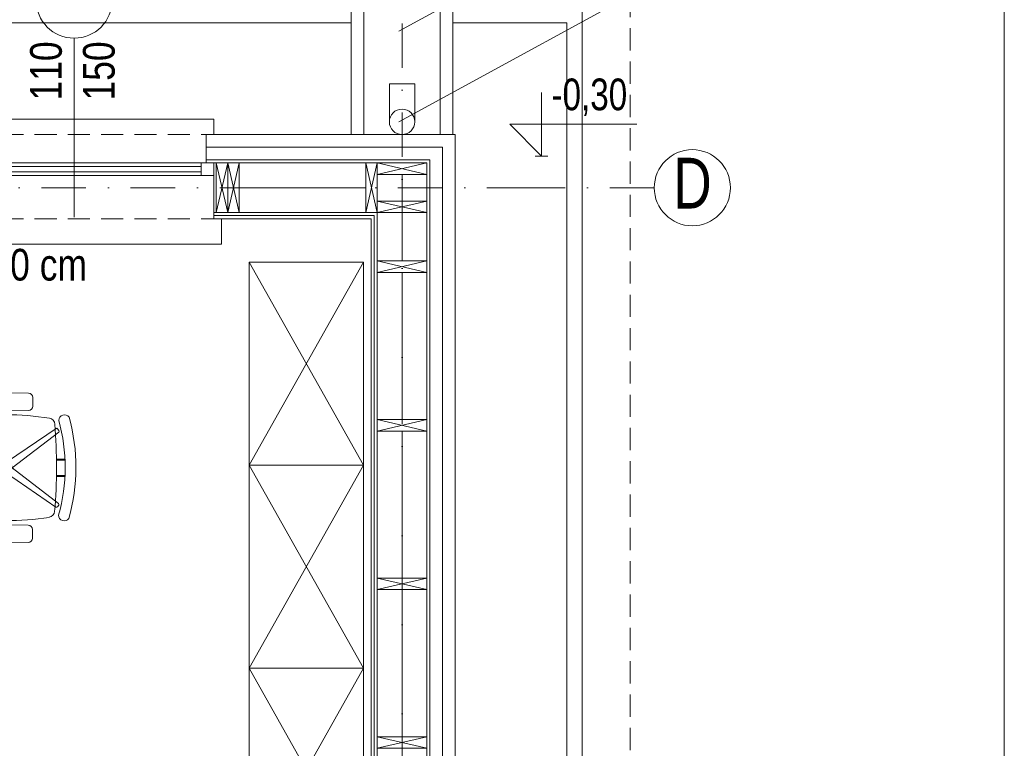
# Model space of a CAD drawing. Header units: inches. Extents: x 57112 to 98566, y -51777 to -16564.
# Tile 98 of 138: x 76750 to 77138, y -20427 to -20140. Entities that reach past the tile are written whole.
import ezdxf

# ---------------------------------------------------------------- set-up
doc = ezdxf.new("R2010")
doc.units = ezdxf.units.IN
doc.header["$MEASUREMENT"] = 0
doc.linetypes.add('DASHDOT', pattern=[1, 0.5, -0.25, 0, -0.25])
doc.linetypes.add('HIDDEN', pattern=[0.375, 0.25, -0.125])
doc.layers.get('0').update_dxf_attribs({"color": 251, "lineweight": 0})
for name, color, linetype, lineweight in [('A--tabelka rysunku', 7, 'Continuous', 0), ('A21b-ściana szkielet', 3, 'Continuous', 20), ('A35-rura spustowa', 251, 'Continuous', 0), ('A36-obrzeże', 252, 'Continuous', 0), ('p-- ocieplenie-w.zew', 251, 'Continuous', 0), ('p--dach', 251, 'Continuous', 30), ('p--konst-słupy', 251, 'Continuous', 0), ('p--koty wysok.', 251, 'Continuous', 0), ('p--meble wyp.', 251, 'Continuous', 0), ('p--ocieplenie w.wew.', 251, 'Continuous', 0), ('p--okna', 251, 'Continuous', 0), ('p--opis okna', 251, 'Continuous', 0), ('p--opisy dodatkowe', 251, 'Continuous', 0), ('p--osie konstr', 250, 'DASHDOT', 15), ('p--osie konstr.-NR', 250, 'DASHDOT', 15), ('p--płyta GK', 251, 'Continuous', 0), ('p--ściana szkielet', 251, 'Continuous', 0)]:
    doc.layers.add(name, color=color, linetype=linetype, lineweight=lineweight)
doc.styles.add('1-100', font='arial.ttf', dxfattribs={"width": 0.75, "height": 18})
doc.styles.add('1-50', font='arial.ttf', dxfattribs={"width": 0.75, "height": 12.5})
doc.styles.get("Standard").update_dxf_attribs({"font": 'arial.ttf', "width": 0.75})
doc.linetypes.add('BATTING', pattern='A,0.0001,-0.1,[134,ltypeshp.shx,S=0.1,R=0,X=-0.1,Y=0],-0.2,[134,ltypeshp.shx,S=0.1,R=180,X=0.1,Y=0],-0.1', length=0.4001)

# ---------------------------------------------------------------- blocks, each defined once
blk = doc.blocks.new('krzesło obrotowe')
for p, q in [((-8.95, 23.07), (-8.94, 20.22)), ((7.39, 24.53), (-7.53, 24.49)), ((8.82, 20.27), (8.82, 23.12)), ((-0.66, 2.03), (5.74, 20.18)), ((7.11, 19.74), (1.72, 1.26)), ((6.18, 20.4), (6.88, 20.18)), ((-7.51, 18.81), (7.41, 18.85)), ((-1.47, 18.82), (-1.47, 17.39)), ((1.37, 18.83), (1.37, 17.4)), ((-17.49, 12.18), (-17.07, 12.78)), ((-2.13, -0.01), (-17.42, 11.69)), ((-16.58, 12.86), (-0.66, 2.03)), ((-19.49, 2.43), (-16.69, 2.44)), ((-19.48, 2.79), (-16.68, 2.79)), ((1.72, 1.26), (20.97, 0.78)), ((21.31, 0.43), (21.32, -0.3)), ((-19.48, -2.54), (-16.67, -2.53)), ((-19.46, -2.9), (-16.67, -2.89)), ((-17.36, -11.79), (-2.13, -0.01)), ((-0.65, -2.03), (-16.51, -12.96)), ((5.85, -20.15), (-0.65, -2.03)), ((20.97, -0.66), (1.73, -1.25)), ((1.73, -1.25), (7.22, -19.7)), ((-16.99, -12.87), (-17.42, -12.28)), ((-7.41, -18.85), (7.51, -18.81)), ((-1.37, -18.83), (-1.37, -17.4)), ((1.47, -18.82), (1.47, -17.39)), ((-8.82, -23.12), (-8.82, -20.27)), ((6.99, -20.14), (6.3, -20.37)), ((8.94, -20.22), (8.95, -23.07)), ((7.53, -24.49), (-7.39, -24.53))]:
    blk.add_line(p, q)
blk.add_circle((0, 0), 2.13)
for centre, radius, start, end in [((-7.53, 23.07), 1.42, 90.1621, 180.1621), ((7.4, 23.11), 1.42, 0.1621, 90.1621), ((-7.52, 20.23), 1.42, 180.1621, 270.1621), ((6.07, 20.06), 0.355, 72.1621, 160.5763), ((6.77, 19.84), 0.355, 343.748, 72.1621), ((7.4, 20.27), 1.42, 270.1621, 0.1621), ((37.88, 0.11), 60.97, 164.3717, 195.9526), ((-19.3, 15.49), 1.86, 0.1621, 146.0387), ((-14.04, 14.12), 2.13, 99.2648, 175.6008), ((0.21, -73.23), 90.64, 81.0595, 99.2648), ((13.96, 14.2), 2.13, 4.7235, 81.0595), ((37.88, 0.11), 57.42, 164.4503, 195.874), ((163.51, 0.46), 180.21, 175.6008, 184.7235), ((-163.51, -0.46), 180.21, 355.6008, 4.7235), ((-17.21, 11.98), 0.355, 144.1621, 232.5763), ((-16.78, 12.57), 0.355, 55.748, 144.1621), ((20.96, 0.42), 0.355, 0.1621, 88.5763), ((20.96, -0.31), 0.355, 271.748, 0.1621), ((-17.14, -12.07), 0.355, 127.748, 216.1621), ((-16.71, -12.66), 0.355, 216.1621, 304.5763), ((-19.21, -15.6), 1.86, 214.2856, 0.1621), ((-13.96, -14.2), 2.13, 184.7235, 261.0595), ((14.04, -14.12), 2.13, 279.2648, 355.6008), ((-0.21, 73.23), 90.64, 261.0595, 279.2648), ((-7.4, -20.27), 1.42, 90.1621, 180.1621), ((7.52, -20.23), 1.42, 0.1621, 90.1621), ((6.19, -20.03), 0.355, 199.748, 288.1621), ((6.88, -19.8), 0.355, 288.1621, 16.5763), ((-7.4, -23.11), 1.42, 180.1621, 270.1621), ((7.53, -23.07), 1.42, 270.1621, 0.1621)]:
    blk.add_arc(centre, radius, start, end)
blk = doc.blocks.new('okno-110-33.15')
at = {"linetype": 'Continuous', "ltscale": 35}
for p, q in [((0, 39.15), (110, 39.15)), ((-3, -10), (113, -10))]:
    blk.add_line(p, q, dxfattribs=at)
for p, q in [((0, 39.15), (0, 33.15)), ((110, 33.15), (110, 39.15)), ((3, 33.15), (3, 21.95)), ((107, 21.95), (107, 33.15)), ((5, 21.95), (0, 21.95)), ((0, 21.95), (0, 16.95)), ((0, 21.95), (0, 0)), ((105, 21.95), (5, 21.95)), ((5, 16.95), (5, 21.95)), ((5, 20.61), (105, 20.61)), ((110, 21.95), (105, 21.95)), ((105, 21.95), (105, 16.95)), ((110, 0), (110, 21.95)), ((110, 16.95), (110, 21.95)), ((0, 16.95), (5, 16.95)), ((5, 18.45), (105, 18.45)), ((5, 16.95), (105, 16.95)), ((105, 16.95), (110, 16.95)), ((-3, 0), (-3, -10)), ((0, 0), (-3, 0)), ((110, 0), (113, 0)), ((113, 0), (113, -10))]:
    blk.add_line(p, q)
at = {"linetype": 'HIDDEN', "ltscale": 35}
for p, q in [((0, 33.15), (110, 33.15)), ((0, 0), (110, 0))]:
    blk.add_line(p, q, dxfattribs=at)
blk = doc.blocks.new('kota wykoń')
for p, q in [((0, 25), (0, 0)), ((0, 0), (-12.5, 12.5)), ((-12.5, 12.5), (37.5, 12.5))]:
    blk.add_line(p, q)
at = {"lineweight": 0}
blk.add_line((-2.5, 0), (2.5, 0), dxfattribs=at)
blk = doc.blocks.new('ukł.słupów-1K')
for p, q in [((881.65, 538.6), (877.15, 558.1)), ((877.15, 538.6), (881.65, 558.1)), ((886.15, 538.6), (881.65, 558.1)), ((881.65, 538.6), (886.15, 558.1)), ((940.6, 538.6), (936.1, 558.1)), ((936.1, 538.6), (940.6, 558.1)), ((940.6, 553.6), (960.1, 558.1)), ((940.6, 558.1), (960.1, 553.6)), ((940.6, 543.1), (960.1, 538.6)), ((940.6, 538.6), (960.1, 543.1)), ((940.6, 519.5), (960.1, 515)), ((940.6, 515), (960.1, 519.5)), ((940.6, 457), (960.1, 452.5)), ((940.6, 452.5), (960.1, 457)), ((940.6, 394.5), (960.1, 390)), ((940.6, 390), (960.1, 394.5)), ((940.6, 332), (960.1, 327.5)), ((940.6, 327.5), (960.1, 332))]:
    blk.add_line(p, q)
at = {"ltscale": 35}
blk.add_lwpolyline([(877.15, 538.6), (877.15, 558.1)], dxfattribs=at)
for points in [[(877.15, 538.6), (877.15, 558.1), (881.65, 558.1), (881.65, 538.6)], [(881.65, 538.6), (881.65, 558.1), (886.15, 558.1), (886.15, 538.6)], [(936.1, 538.6), (936.1, 558.1), (940.6, 558.1), (940.6, 538.6)], [(940.6, 558.1), (960.1, 558.1), (960.1, 553.6), (940.6, 553.6)], [(940.6, 538.6), (960.1, 538.6), (960.1, 543.1), (940.6, 543.1)], [(940.6, 515), (960.1, 515), (960.1, 519.5), (940.6, 519.5)], [(940.6, 452.5), (960.1, 452.5), (960.1, 457), (940.6, 457)], [(940.6, 390), (960.1, 390), (960.1, 394.5), (940.6, 394.5)], [(940.6, 327.5), (960.1, 327.5), (960.1, 332), (940.6, 332)]]:
    blk.add_lwpolyline(points, close=True)

msp = doc.modelspace()

# ---------------------------------------------------------------- linework, layer by layer
at = {"layer": 'A--tabelka rysunku', "linetype": 'Continuous'}
msp.add_line((77137.917, -20974.191, 151.8), (77137.917, -19859.191, 151.8), dxfattribs=at)
msp.add_line((77137.917, -20974.191, 151.8), (77137.917, -19859.191, 151.8), dxfattribs=at)
at = {"layer": 'A21b-ściana szkielet', "ltscale": 35}
msp.add_line((76921.608, -20185.433, 151.8), (76826.458, -20185.433, 151.8), dxfattribs=at)
at = {"layer": 'A35-rura spustowa', "linetype": 'Continuous', "lineweight": 0, "ltscale": 75}
msp.add_circle((76900.658, -20180.433, 151.8), 5, dxfattribs=at)
at = {"layer": 'A36-obrzeże', "linetype": 'Continuous', "ltscale": 35}
for p, q in [((76885.658, -20185.433, 151.8), (76885.658, -20135.433, 151.8)), ((76915.658, -20185.433, 151.8), (76915.658, -20135.433, 151.8)), ((76895.658, -20180.433, 151.8), (76895.658, -20165.433, 151.8)), ((76895.658, -20165.433, 151.8), (76905.658, -20165.433, 151.8)), ((76905.658, -20180.433, 151.8), (76905.658, -20165.433, 151.8))]:
    msp.add_line(p, q, dxfattribs=at)
at = {"layer": 'A36-obrzeże', "linetype": 'Continuous', "ltscale": 35, "elevation": 151.8}
for points in [[(76174.608, -20815.933), (75889.108, -20815.933), (75889.108, -20135.433), (76971.608, -20135.433), (76971.608, -20815.933), (76578.108, -20815.933)], [(75980.058, -20141.433), (76880.658, -20141.433)], [(76920.658, -20141.433), (76965.608, -20141.433), (76965.608, -20809.933), (76920.658, -20809.933)]]:
    msp.add_lwpolyline(points, dxfattribs=at)
msp.add_lwpolyline([(76880.658, -20135.433), (76920.658, -20135.433), (76920.658, -20185.433), (76880.658, -20185.433)], close=True, dxfattribs=at)
at = {"layer": 'p-- ocieplenie-w.zew', "linetype": 'BATTING', "ltscale": 3}
for p, q in [((76916.608, -20190.433, 151.8), (76823.458, -20190.433, 151.8)), ((76916.608, -20761.007, 151.8), (76916.608, -20190.433, 151.8))]:
    msp.add_line(p, q, dxfattribs=at)
at = {"layer": 'p--dach', "linetype": 'HIDDEN', "lineweight": 20, "ltscale": 35, "elevation": 151.8}
msp.add_lwpolyline([(75870.248, -20834.793), (76990.468, -20834.793), (76990.468, -20116.573), (75870.248, -20116.573)], close=True, dxfattribs=at)
at = {"layer": 'p--meble wyp.', "linetype": 'Continuous', "lineweight": 5}
for p, q in [((76840.458, -20235.683, 151.8), (76885.458, -20315.683, 151.8)), ((76885.458, -20235.683, 151.8), (76840.458, -20315.683, 151.8)), ((76840.458, -20315.683, 151.8), (76885.458, -20395.683, 151.8)), ((76885.458, -20315.683, 151.8), (76840.458, -20395.683, 151.8)), ((76840.458, -20395.683, 151.8), (76885.458, -20475.683, 151.8)), ((76885.458, -20395.683, 151.8), (76840.458, -20475.683, 151.8))]:
    msp.add_line(p, q, dxfattribs=at)
at = {"layer": 'p--meble wyp.', "linetype": 'Continuous', "lineweight": 5, "elevation": 151.8}
for points in [[(76885.458, -20315.683), (76840.458, -20315.683), (76840.458, -20235.683), (76885.458, -20235.683)], [(76885.458, -20395.683), (76840.458, -20395.683), (76840.458, -20315.683), (76885.458, -20315.683)], [(76885.458, -20475.683), (76840.458, -20475.683), (76840.458, -20395.683), (76885.458, -20395.683)]]:
    msp.add_lwpolyline(points, close=True, dxfattribs=at)
at = {"layer": 'p--ocieplenie w.wew.', "linetype": 'BATTING', "ltscale": 3}
for p, q in [((76900.658, -20201.133, 151.8), (76900.658, -20211.633, 151.8)), ((76886.408, -20206.383, 151.8), (76836.458, -20206.383, 151.8)), ((76900.658, -20216.133, 151.8), (76900.658, -20235.233, 151.8)), ((76900.658, -20239.733, 151.8), (76900.658, -20297.733, 151.8)), ((76900.658, -20302.233, 151.8), (76900.658, -20360.233, 151.8)), ((76900.658, -20364.733, 151.8), (76900.658, -20422.733, 151.8))]:
    msp.add_line(p, q, dxfattribs=at)
at = {"layer": 'p--opis okna'}
msp.add_line((76771.458, -20147.471, 151.8), (76771.458, -20217.933, 151.8), dxfattribs=at)
msp.add_circle((76771.458, -20132.471, 151.8), 15, dxfattribs=at)
at = {"layer": 'p--opisy dodatkowe', "elevation": 151.8}
for points in [[(77107.308, -20082.148), (77014.085, -20082.148), (76899.358, -20144.773)], [(77107.308, -20117.808), (77014.085, -20117.808), (76899.358, -20180.433)]]:
    msp.add_lwpolyline(points, dxfattribs=at)
at = {"layer": 'p--osie konstr', "linetype": 'DASHDOT', "ltscale": 35}
for p, q in [((76900.658, -20790.933, 151.8), (76900.658, -20116.573, 151.8)), ((76951.608, -20206.383, 151.8), (75895.108, -20206.383, 151.8))]:
    msp.add_line(p, q, dxfattribs=at)
at = {"layer": 'p--osie konstr.-NR', "linetype": 'DASHDOT', "ltscale": 35}
msp.add_line((77000.001, -20206.383, 151.8), (76950.001, -20206.383, 151.8), dxfattribs=at)
at = {"layer": 'p--osie konstr.-NR', "linetype": 'Continuous', "ltscale": 35}
msp.add_circle((77015.001, -20206.383, 151.8), 15, dxfattribs=at)
at = {"layer": 'p--płyta GK', "ltscale": 35}
for p, q in [((76889.708, -20217.333, 151.8), (76826.458, -20217.333, 151.8)), ((76889.708, -20734.033, 151.8), (76889.708, -20217.333, 151.8)), ((76888.458, -20218.583, 151.8), (76826.458, -20218.583, 151.8)), ((76888.458, -20732.783, 151.8), (76888.458, -20218.583, 151.8))]:
    msp.add_line(p, q, dxfattribs=at)
at = {"layer": 'p--ściana szkielet', "ltscale": 35}
for p, q in [((76921.608, -20185.433, 151.8), (76823.458, -20185.433, 151.8)), ((76921.608, -20765.933, 151.8), (76921.608, -20185.433, 151.8)), ((76911.608, -20195.433, 151.8), (76823.458, -20195.433, 151.8)), ((76910.408, -20196.633, 151.8), (76823.458, -20196.633, 151.8)), ((76890.908, -20754.733, 151.8), (76890.908, -20196.633, 151.8)), ((76910.408, -20754.733, 151.8), (76910.408, -20196.633, 151.8)), ((76911.608, -20755.933, 151.8), (76911.608, -20195.433, 151.8)), ((76910.408, -20216.133, 151.8), (76826.458, -20216.133, 151.8))]:
    msp.add_line(p, q, dxfattribs=at)
at = {"layer": 'p--ściana szkielet', "elevation": 151.8}
msp.add_lwpolyline([(76823.458, -20185.433), (76823.458, -20196.633), (76826.458, -20196.633), (76826.458, -20218.583)], dxfattribs=at)
at = {"layer": 'p--ściana szkielet', "ltscale": 35, "elevation": 151.8}
msp.add_lwpolyline([(76826.458, -20218.583), (76826.458, -20196.633), (76823.458, -20196.633), (76823.458, -20185.433)], dxfattribs=at)

# ---------------------------------------------------------------- block references
at = {"layer": 'p--konst-słupy'}
msp.add_blockref('ukł.słupów-1K', (75950.308, -20754.733, 151.8), dxfattribs=at)
at = {"layer": 'p--koty wysok.'}
msp.add_blockref('kota wykoń', (76955.613, -20193.896, 151.8), dxfattribs=at)
at = {"layer": 'p--meble wyp.', "linetype": 'Continuous', "lineweight": 5, "xscale": -1.2, "yscale": 1.2, "zscale": 1.2}
msp.add_blockref('krzesło obrotowe', (76744.481, -20316.668, 151.8), dxfattribs=at)
at = {"layer": 'p--okna', "linetype": 'Continuous'}
msp.add_blockref('okno-110-33.15', (76716.458, -20218.583, 151.8), dxfattribs=at)

# ---------------------------------------------------------------- texts
at = {"layer": 'p--koty wysok.', "insert": (76959.51, -20163.368, 151.8), "char_height": 18, "width": 207.41597, "attachment_point": 1, "style": '1-50'}
msp.add_mtext('{\\H0.6944x;-0,30}', dxfattribs=at)
at = {"layer": 'p--opis okna', "insert": (76787.617, -20172.033, 151.8), "char_height": 12.5, "width": 45.287, "attachment_point": 7, "rotation": 90, "style": '1-100'}
msp.add_mtext('\\W0.8;110\\P150', dxfattribs=at)
at = {"layer": 'p--opis okna', "insert": (76776.529, -20246.734, 151.8), "char_height": 12.5, "width": 128.63421, "attachment_point": 9, "style": '1-100'}
msp.add_mtext('{\\W0.8;hp=90 cm}', dxfattribs=at)
at = {"layer": 'p--osie konstr.-NR', "linetype": 'Continuous', "ltscale": 35, "insert": (77007.496, -20194.586, 151.8), "char_height": 20, "width": 63.5564, "attachment_point": 1}
msp.add_mtext('D', dxfattribs=at)

doc.saveas('drawing.dxf')
